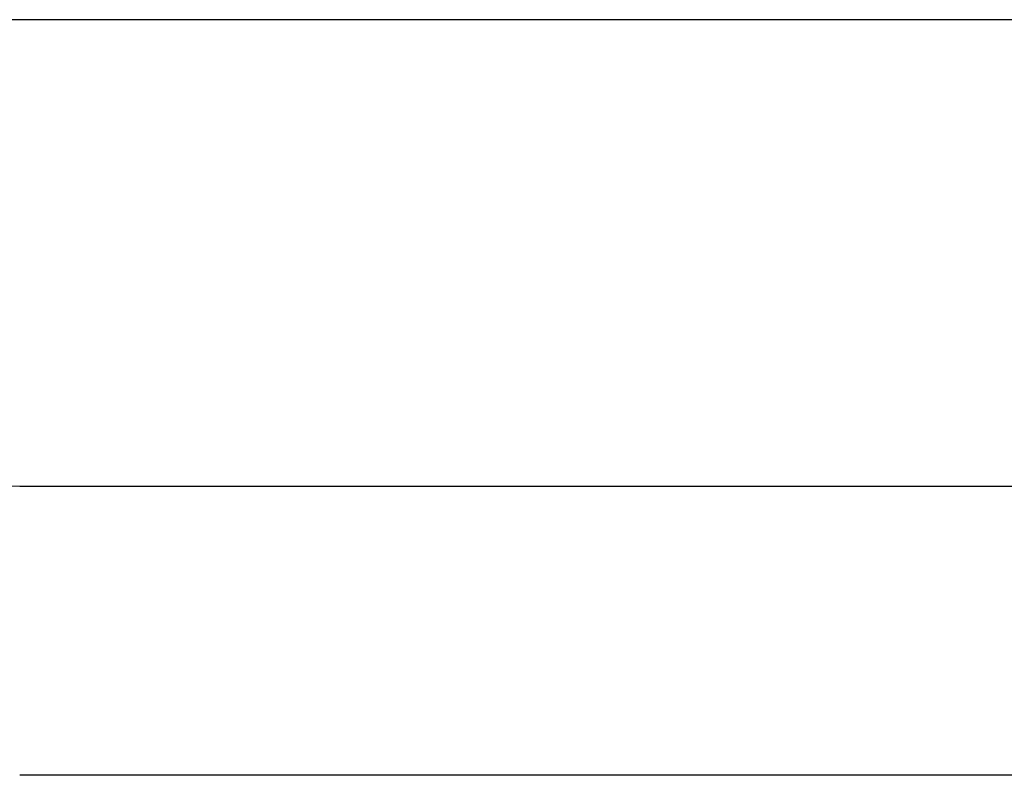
# Model space of a CAD drawing. Extents: x 11880 to 25577, y 6756 to 10446.
# Tile 29 of 87: x 20311 to 20364, y 7333 to 7373. Entities that reach past the tile are written whole.
import ezdxf

# ---------------------------------------------------------------- set-up
doc = ezdxf.new("R2010")
doc.units = 0
doc.header["$MEASUREMENT"] = 0
doc.layers.add('HAIRLINE', color=178, linetype='CONTINUOUS')

msp = doc.modelspace()

# ---------------------------------------------------------------- linework, layer by layer
at = {"layer": 'HAIRLINE'}
for p, q in [((20421.39977888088, 7373.232968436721, 1383.947661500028), (20311.39977888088, 7373.232968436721, 1383.947661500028)), ((20311.39977888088, 7348.232968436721, 1383.947661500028), (20421.39977888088, 7348.232968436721, 1383.947661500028)), ((20421.3997788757, 7332.732968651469, 1383.947661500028), (20311.3997788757, 7332.73296865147, 1383.947661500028))]:
    msp.add_line(p, q, dxfattribs=at)
msp.add_arc((20311.39977888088, 7360.73296843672, 1383.947661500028), 12.50000000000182, 90, 270, dxfattribs=at)

doc.saveas('drawing.dxf')
